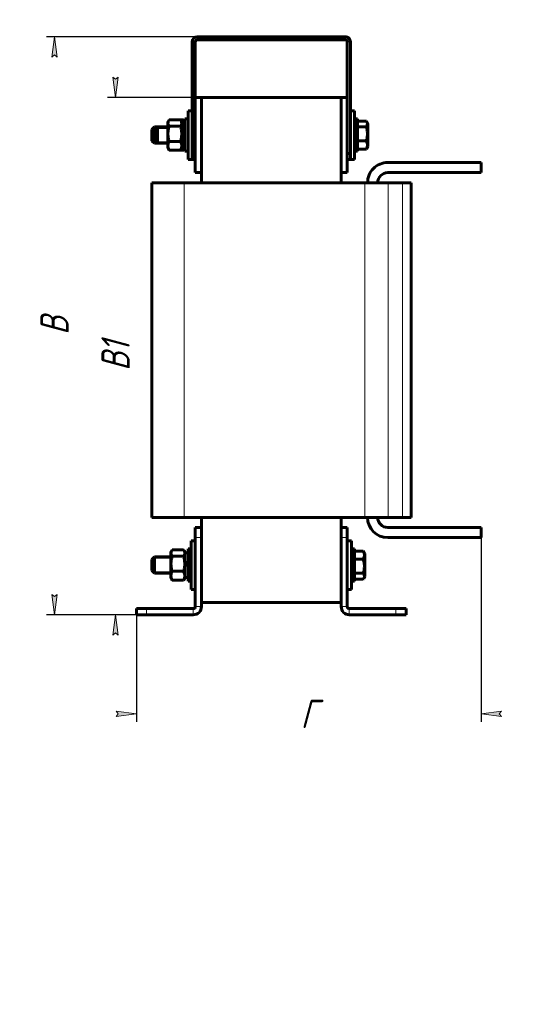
# Model space of a CAD drawing. Header units: millimetres. Extents: x 0 to 297, y 0 to 420.
# Tile 2 of 3: x 173 to 297, y 0 to 243. Entities that reach past the tile are written whole.
import ezdxf

# ---------------------------------------------------------------- set-up
doc = ezdxf.new("R2010")
doc.units = ezdxf.units.MM
doc.linetypes.add('K5LT_BASIC', pattern=[0])
doc.linetypes.add('K5LT_THIN', pattern=[0])
doc.layers.add('Системный слой', color=7, linetype='Continuous')
doc.styles.add('KDIMTEXTSTYLE', font='GOST_AU.SHX', dxfattribs={"width": 0.96, "oblique": 15, "height": 5})
doc.dimstyles.new('KDIMSTYLE (0.50)', dxfattribs={"dimtxt": 5, "dimasz": 1, "dimexe": 2, "dimexo": 0, "dimgap": 1, "dimtad": 1, "dimlfac": 2, "dimtxsty": 'KDIMTEXTSTYLE', "dimsah": 1, "dimcen": 0, "dimdle": 1, "dimadec": 0, "dimazin": 0, "dimtfac": 0.667, "dimtmove": 0, "dimatfit": 3, "dimfxl": 1, "dimtvp": 1, "dimtolj": 1, "dimtzin": 0, "dimarcsym": 0})

# ---------------------------------------------------------------- blocks, each defined once
blk = doc.blocks.new('U18')
at = {"layer": 'Системный слой', "color": 150, "linetype": 'K5LT_BASIC', "lineweight": 60, "true_color": 0x0080ff}
for p, q in [((214.8309477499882, 108.8813929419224), (214.8309477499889, 114.2955377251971)), ((214.8309477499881, 102.2955377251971), (214.8309477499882, 108.8813929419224))]:
    blk.add_line(p, q, dxfattribs=at)
blk = doc.blocks.new('U19')
at = {"layer": 'Системный слой', "color": 150, "linetype": 'K5LT_BASIC', "lineweight": 60, "true_color": 0x0080ff}
for p, q in [((214.0809477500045, 220.2955377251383), (214.0809477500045, 215.4616491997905)), ((214.0809477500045, 215.4616491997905), (214.0809477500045, 208.2955377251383))]:
    blk.add_line(p, q, dxfattribs=at)
blk = doc.blocks.new('U20')
at = {"layer": 'Системный слой', "color": 150, "linetype": 'K5LT_BASIC', "lineweight": 60, "true_color": 0x0080ff}
for p, q in [((209.9157133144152, 111.6633764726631), (209.8526551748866, 111.460101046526)), ((210.0149206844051, 111.8641881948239), (209.9157133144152, 111.6633764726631)), ((210.0482347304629, 111.9198150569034), (210.0149206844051, 111.8641881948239)), ((210.0837164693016, 111.9752126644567), (210.0482347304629, 111.9198150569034)), ((210.1212260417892, 112.0303820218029), (210.0837164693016, 111.9752126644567)), ((209.8526551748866, 111.460101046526), (209.8309477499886, 111.2553400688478))]:
    blk.add_line(p, q, dxfattribs=at)
blk = doc.blocks.new('U21')
at = {"layer": 'Системный слой', "color": 150, "linetype": 'K5LT_BASIC', "lineweight": 60, "true_color": 0x0080ff}
for p, q in [((212.9781817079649, 111.9752093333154), (212.9406694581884, 112.0303820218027)), ((213.0136607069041, 111.9198161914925), (212.9781817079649, 111.9752093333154)), ((213.0469748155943, 111.8641881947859), (213.0136607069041, 111.9198161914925)), ((213.1461809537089, 111.6633754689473), (213.0469748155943, 111.8641881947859)), ((213.2092443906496, 111.4601020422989), (213.1461809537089, 111.6633754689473)), ((213.2309477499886, 111.2553400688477), (213.2092443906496, 111.4601020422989))]:
    blk.add_line(p, q, dxfattribs=at)
blk = doc.blocks.new('U22')
at = {"layer": 'Системный слой', "color": 150, "linetype": 'K5LT_BASIC', "lineweight": 60, "true_color": 0x0080ff}
for p, q in [((205.755947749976, 214.4908227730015), (205.7559477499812, 216.2955377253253)), ((205.7559477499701, 212.2955377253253), (205.755947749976, 214.4908227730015))]:
    blk.add_line(p, q, dxfattribs=at)
blk = doc.blocks.new('U23')
at = {"layer": 'Системный слой', "color": 150, "linetype": 'K5LT_BASIC', "lineweight": 60, "true_color": 0x0080ff}
for p, q in [((205.1309477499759, 214.4297961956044), (205.1309477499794, 215.6705377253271)), ((205.1309477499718, 212.9205377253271), (205.1309477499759, 214.4297961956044))]:
    blk.add_line(p, q, dxfattribs=at)
blk = doc.blocks.new('U24')
at = {"layer": 'Системный слой', "color": 150, "linetype": 'K5LT_BASIC', "lineweight": 60, "true_color": 0x0080ff}
for p, q in [((255.8809477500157, 218.2955377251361), (255.8809477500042, 214.2955376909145)), ((255.8809477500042, 214.2955376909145), (255.8809477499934, 210.2955377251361))]:
    blk.add_line(p, q, dxfattribs=at)
blk = doc.blocks.new('U25')
at = {"layer": 'Системный слой', "color": 150, "linetype": 'K5LT_BASIC', "lineweight": 60, "true_color": 0x0080ff}
for p, q in [((258.0610226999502, 217.6921576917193), (258.0263960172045, 217.7430863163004)), ((258.0263960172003, 216.3122395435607), (258.2462108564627, 216.7335055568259)), ((258.0937725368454, 217.6410255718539), (258.0610226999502, 217.6921576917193)), ((258.1245240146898, 217.5896766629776), (258.0937725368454, 217.6410255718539)), ((258.283907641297, 217.1638951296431), (258.1245240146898, 217.5896766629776)), ((258.2462108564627, 216.7335055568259), (258.283907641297, 217.1638951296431))]:
    blk.add_line(p, q, dxfattribs=at)
blk = doc.blocks.new('U26')
at = {"layer": 'Системный слой', "color": 150, "linetype": 'K5LT_BASIC', "lineweight": 60, "true_color": 0x0080ff}
for p, q in [((206.5059477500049, 214.4908227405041), (206.5059477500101, 216.2955377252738)), ((206.5059477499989, 212.2955377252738), (206.5059477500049, 214.4908227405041))]:
    blk.add_line(p, q, dxfattribs=at)
blk = doc.blocks.new('U27')
at = {"layer": 'Системный слой', "color": 150, "linetype": 'K5LT_BASIC', "lineweight": 60, "true_color": 0x0080ff}
for p, q in [((205.8809477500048, 214.4297961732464), (205.8809477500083, 215.6705377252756)), ((205.8809477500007, 212.9205377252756), (205.8809477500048, 214.4297961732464))]:
    blk.add_line(p, q, dxfattribs=at)
blk = doc.blocks.new('U28')
at = {"layer": 'Системный слой', "color": 150, "linetype": 'K5LT_BASIC', "lineweight": 60, "true_color": 0x0080ff}
for p, q in [((255.1309477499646, 107.9049675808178), (255.1309477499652, 112.2955377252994)), ((255.1309477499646, 104.2955377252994), (255.1309477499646, 107.9049675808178))]:
    blk.add_line(p, q, dxfattribs=at)
blk = doc.blocks.new('U29')
at = {"layer": 'Системный слой', "color": 150, "linetype": 'K5LT_BASIC', "lineweight": 60, "true_color": 0x0080ff}
for p, q in [((209.1026551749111, 217.4601010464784), (209.0809477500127, 217.2553400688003)), ((209.1657133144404, 217.6633764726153), (209.1026551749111, 217.4601010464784)), ((209.2649206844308, 217.8641881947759), (209.1657133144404, 217.6633764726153)), ((209.2982347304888, 217.9198150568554), (209.2649206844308, 217.8641881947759)), ((209.3337164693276, 217.9752126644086), (209.2982347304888, 217.9198150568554)), ((209.3712260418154, 218.0303820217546), (209.3337164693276, 217.9752126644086))]:
    blk.add_line(p, q, dxfattribs=at)
blk = doc.blocks.new('U30')
at = {"layer": 'Системный слой', "color": 150, "linetype": 'K5LT_BASIC', "lineweight": 60, "true_color": 0x0080ff}
for p, q in [((212.2281817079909, 217.9752093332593), (212.1906694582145, 218.0303820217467)), ((212.2636607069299, 217.9198161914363), (212.2281817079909, 217.9752093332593)), ((212.29697481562, 217.8641881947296), (212.2636607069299, 217.9198161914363)), ((212.3961809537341, 217.6633754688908), (212.29697481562, 217.8641881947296)), ((212.4592443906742, 217.4601020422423), (212.3961809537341, 217.6633754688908)), ((212.4809477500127, 217.255340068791), (212.4592443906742, 217.4601020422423))]:
    blk.add_line(p, q, dxfattribs=at)
blk = doc.blocks.new('U31')
at = {"layer": 'Системный слой', "color": 150, "linetype": 'K5LT_BASIC', "lineweight": 60, "true_color": 0x0080ff}
for p, q in [((214.0309477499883, 108.6861078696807), (214.0309477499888, 112.2955377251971)), ((214.0309477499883, 104.2955377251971), (214.0309477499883, 108.6861078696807))]:
    blk.add_line(p, q, dxfattribs=at)
blk = doc.blocks.new('U32')
at = {"layer": 'Системный слой', "color": 150, "linetype": 'K5LT_BASIC', "lineweight": 60, "true_color": 0x0080ff}
for p, q in [((255.0809477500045, 220.2955377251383), (255.0809477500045, 214.2955377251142)), ((255.0809477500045, 214.2955377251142), (255.0809477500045, 208.2955377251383))]:
    blk.add_line(p, q, dxfattribs=at)
blk = doc.blocks.new('U33')
at = {"layer": 'Системный слой', "color": 150, "linetype": 'K5LT_BASIC', "lineweight": 60, "true_color": 0x0080ff}
for p, q in [((254.3309477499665, 107.7096825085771), (254.3309477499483, 114.2955377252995)), ((254.3309477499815, 102.2955377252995), (254.3309477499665, 107.7096825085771))]:
    blk.add_line(p, q, dxfattribs=at)
blk = doc.blocks.new('U34')
at = {"layer": 'Системный слой', "color": 150, "linetype": 'K5LT_BASIC', "lineweight": 60, "true_color": 0x0080ff}
for p, q in [((213.1948381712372, 211.0711092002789), (213.2267075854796, 211.2455377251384)), ((212.9406694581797, 210.5606934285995), (212.9781790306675, 210.6158627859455)), ((212.9781790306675, 210.6158627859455), (213.0136607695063, 210.6712603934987)), ((213.0136607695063, 210.6712603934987), (213.0469748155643, 210.7268872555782)), ((213.0469748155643, 210.7268872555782), (213.1337362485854, 210.898061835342)), ((213.1337362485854, 210.898061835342), (213.1948381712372, 211.0711092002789))]:
    blk.add_line(p, q, dxfattribs=at)
blk = doc.blocks.new('U35')
at = {"layer": 'Системный слой', "color": 150, "linetype": 'K5LT_BASIC', "lineweight": 60, "true_color": 0x0080ff}
for p, q in [((213.0434618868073, 217.8046814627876), (212.9406694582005, 218.0303820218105)), ((213.1270439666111, 217.5763160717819), (213.0434618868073, 217.8046814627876)), ((213.1879145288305, 217.3455377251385), (213.1270439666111, 217.5763160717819))]:
    blk.add_line(p, q, dxfattribs=at)
blk = doc.blocks.new('U36')
at = {"layer": 'Системный слой', "color": 150, "linetype": 'K5LT_BASIC', "lineweight": 60, "true_color": 0x0080ff}
for p, q in [((213.2809477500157, 218.2955377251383), (213.2809477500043, 214.2955377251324)), ((213.2809477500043, 214.2955377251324), (213.2809477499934, 210.2955377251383))]:
    blk.add_line(p, q, dxfattribs=at)
blk = doc.blocks.new('U37')
at = {"layer": 'Системный слой', "color": 150, "linetype": 'K5LT_BASIC', "lineweight": 60, "true_color": 0x0080ff}
for p, q in [((217.3309477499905, 223.5455377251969), (217.3309477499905, 202.5455377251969)), ((217.3309477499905, 120.0455377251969), (217.3309477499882, 117.5455377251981))]:
    blk.add_line(p, q, dxfattribs=at)
blk = doc.blocks.new('U38')
at = {"layer": 'Системный слой', "color": 150, "linetype": 'K5LT_BASIC', "lineweight": 60, "true_color": 0x0080ff}
for p, q in [((251.8309477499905, 223.5455377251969), (251.8309477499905, 202.5455377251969)), ((251.8309477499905, 120.0455377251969), (251.8309477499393, 117.5455377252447))]:
    blk.add_line(p, q, dxfattribs=at)
blk = doc.blocks.new('U39')
at = {"layer": 'Системный слой', "color": 150, "linetype": 'K5LT_BASIC', "lineweight": 60, "true_color": 0x0080ff}
for p, q in [((257.49620928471, 105.8575633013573), (257.276396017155, 106.278835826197)), ((257.2763960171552, 104.8479891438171), (257.3110202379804, 104.8989147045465)), ((257.3110202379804, 104.8989147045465), (257.3437726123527, 104.9500509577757)), ((257.3437726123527, 104.9500509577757), (257.3745240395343, 105.0013988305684)), ((257.3745240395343, 105.0013988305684), (257.5339056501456, 105.427167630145)), ((257.5339056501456, 105.427167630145), (257.49620928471, 105.8575633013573))]:
    blk.add_line(p, q, dxfattribs=at)
blk = doc.blocks.new('KDIMARROW_01')
at = {"layer": 'Системный слой'}
blk.add_hatch(color=0, dxfattribs=at).paths.add_polyline_path([(0, 0), (-5, 0.658262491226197), (-4.5, 6e-16), (-5, -0.6582624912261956)])
at = {"layer": 'Системный слой', "color": 0, "linetype": 'K5LT_THIN', "lineweight": 18}
for p, q in [((-4.5, 6e-16), (-5, 0.658262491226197)), ((-5, 0.658262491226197), (0, 0)), ((0, 0), (-5, -0.6582624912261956)), ((-5, -0.6582624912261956), (-4.5, 6e-16)), ((0, 0), (-1, 0))]:
    blk.add_line(p, q, dxfattribs=at)

msp = doc.modelspace()

# ---------------------------------------------------------------- linework, layer by layer
at = {"layer": 'Системный слой', "color": 150, "linetype": 'K5LT_BASIC', "lineweight": 60, "true_color": 0x0080ff}
for p, q in [((216.3309477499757, 238.5455377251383), (252.8309477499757, 238.5455377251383)), ((215.0809477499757, 209.7955377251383), (215.0809477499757, 237.2955377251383)), ((215.8309477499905, 223.5455377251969), (215.8309477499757, 237.2955377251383)), ((216.3309477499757, 237.7955377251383), (252.8309477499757, 237.7955377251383)), ((253.3309477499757, 237.2955377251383), (253.3309477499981, 223.545537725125)), ((254.0809477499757, 237.2955377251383), (254.0809477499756, 209.7955377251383)), ((215.8309477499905, 223.5455377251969), (215.8309477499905, 205.0455377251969)), ((215.8309477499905, 223.5455377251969), (217.3309477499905, 223.5455377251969)), ((217.3309477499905, 223.5455377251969), (217.3309477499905, 223.5955377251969)), ((217.3309477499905, 223.5955377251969), (251.8309477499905, 223.5955377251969)), ((217.3309477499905, 223.5455377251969), (217.3309477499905, 205.0455377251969)), ((217.3309477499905, 223.5455377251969), (251.8309477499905, 223.5455377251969)), ((217.3309477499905, 223.5455377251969), (251.8309477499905, 223.5455377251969)), ((251.8309477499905, 223.5455377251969), (251.8309477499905, 223.5955377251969)), ((251.8309477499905, 223.5455377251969), (251.8309477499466, 205.0455377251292)), ((251.8309477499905, 223.5455377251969), (253.3309477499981, 223.545537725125)), ((253.3309477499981, 223.545537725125), (253.3309477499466, 205.045537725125)), ((214.0809477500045, 220.2955377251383), (215.0809477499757, 220.295537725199)), ((214.8309477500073, 220.2955377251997), (215.0809477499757, 220.295537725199)), ((254.0809477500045, 220.2955377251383), (254.3309477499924, 220.29553772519)), ((254.0809477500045, 220.2955377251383), (255.0809477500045, 220.2955377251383)), ((205.7559477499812, 216.2955377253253), (205.1309477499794, 215.6705377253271)), ((206.5059477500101, 216.2955377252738), (205.7559477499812, 216.2955377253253)), ((206.5059477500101, 216.2955377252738), (205.8809477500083, 215.6705377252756)), ((209.0809477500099, 216.2955377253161), (206.5059477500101, 216.2955377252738)), ((209.2649206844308, 217.8641881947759), (209.0809477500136, 217.5455377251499)), ((209.0809477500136, 217.5455377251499), (209.0809477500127, 217.2553400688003)), ((209.0809477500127, 217.2553400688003), (209.0809477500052, 214.6128759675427)), ((212.1906694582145, 218.0303820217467), (209.3712260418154, 218.0303820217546)), ((212.19066945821, 216.4802981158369), (209.3712260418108, 216.4802981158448)), ((212.9406694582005, 218.0303820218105), (212.1906694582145, 218.0303820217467)), ((212.4809477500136, 217.5455377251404), (212.29697481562, 217.8641881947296)), ((212.4809477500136, 217.5455377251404), (212.4809477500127, 217.255340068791)), ((212.480947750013, 217.3455377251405), (213.280947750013, 217.3455377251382)), ((212.4809477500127, 217.255340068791), (212.4809477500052, 214.6128759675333)), ((213.2309477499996, 217.5455377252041), (213.0469748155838, 217.8641881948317)), ((213.2309477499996, 217.5455377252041), (213.230947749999, 217.3455377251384)), ((213.2809477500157, 218.2955377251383), (214.0809477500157, 218.2955377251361)), ((255.0809477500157, 218.2955377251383), (255.8809477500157, 218.2955377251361)), ((255.8809477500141, 217.7430863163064), (258.0263960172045, 217.7430863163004)), ((255.8809477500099, 216.3122395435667), (258.0263960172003, 216.3122395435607)), ((258.1245240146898, 217.5896766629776), (258.3809477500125, 217.1455377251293)), ((258.3809477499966, 211.4455377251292), (258.3809477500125, 217.1455377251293)), ((209.0809477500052, 214.6128759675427), (209.0809477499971, 211.6530736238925)), ((212.4809477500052, 214.6128759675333), (212.480947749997, 211.6530736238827)), ((205.7559477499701, 212.2955377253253), (205.1309477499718, 212.9205377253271)), ((206.5059477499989, 212.2955377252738), (205.7559477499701, 212.2955377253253)), ((206.5059477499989, 212.2955377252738), (205.8809477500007, 212.9205377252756)), ((209.0809477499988, 212.2955377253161), (206.5059477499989, 212.2955377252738)), ((209.0809477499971, 211.6530736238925), (209.0809477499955, 211.0455377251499)), ((212.1906694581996, 212.7454538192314), (209.3712260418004, 212.7454538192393)), ((212.480947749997, 211.6530736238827), (212.4809477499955, 211.0455377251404)), ((212.480947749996, 211.2455377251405), (213.280947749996, 211.2455377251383)), ((213.2309477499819, 211.2455377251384), (213.2309477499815, 211.0455377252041)), ((255.8809477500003, 212.8646909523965), (258.0263960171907, 212.8646909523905)), ((258.1245240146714, 211.0013987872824), (258.3809477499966, 211.4455377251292)), ((209.2649206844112, 210.7268872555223), (209.0809477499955, 211.0455377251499)), ((212.1906694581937, 210.5606934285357), (209.3712260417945, 210.5606934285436)), ((212.9406694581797, 210.5606934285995), (212.1906694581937, 210.5606934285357)), ((212.4809477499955, 211.0455377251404), (212.2969748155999, 210.7268872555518)), ((213.2309477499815, 211.0455377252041), (213.0469748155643, 210.7268872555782)), ((213.2809477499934, 210.2955377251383), (214.0809477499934, 210.2955377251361)), ((215.8309477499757, 209.7955377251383), (215.0809477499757, 209.7955377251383)), ((215.0809477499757, 209.7955377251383), (215.0809477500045, 208.2955377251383)), ((253.3309477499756, 209.7955377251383), (254.0809477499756, 209.7955377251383)), ((254.0809477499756, 209.7955377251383), (254.0809477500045, 208.2955377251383)), ((255.0809477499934, 210.2955377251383), (255.8809477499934, 210.2955377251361)), ((255.8809477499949, 210.847989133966), (258.0263960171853, 210.84798913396)), ((214.0809477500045, 208.2955377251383), (215.0809477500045, 208.2955377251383)), ((215.0809477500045, 208.2955377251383), (215.8309477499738, 208.2955377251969)), ((253.3309477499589, 208.2955377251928), (254.0809477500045, 208.2955377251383)), ((254.0809477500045, 208.2955377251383), (255.0809477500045, 208.2955377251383)), ((263.3309477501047, 207.545537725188), (286.3309477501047, 207.5455377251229)), ((286.3309477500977, 205.0455377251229), (286.3309477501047, 207.5455377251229)), ((215.8309477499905, 205.0455377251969), (217.3309477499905, 205.0455377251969)), ((251.8309477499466, 205.0455377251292), (253.3309477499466, 205.045537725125)), ((263.3309477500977, 205.045537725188), (286.3309477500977, 205.0455377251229)), ((205.0809477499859, 120.0455377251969), (205.0809477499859, 202.5455377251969)), ((205.0809477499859, 202.5455377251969), (213.0809477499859, 202.5455377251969)), ((213.0809477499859, 202.5455377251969), (257.6243665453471, 202.5455377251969)), ((257.6243665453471, 202.5455377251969), (263.4499664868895, 202.5455377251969)), ((263.4499664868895, 202.5455377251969), (266.9065476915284, 202.5455377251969)), ((266.9065476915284, 202.5455377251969), (269.080947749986, 202.5455377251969)), ((269.080947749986, 120.0455377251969), (269.080947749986, 202.5455377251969)), ((205.0809477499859, 120.0455377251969), (213.0809477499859, 120.0455377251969)), ((213.0809477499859, 120.0455377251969), (257.6243665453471, 120.0455377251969)), ((257.6243665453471, 120.0455377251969), (263.4499664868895, 120.0455377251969)), ((263.4499664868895, 120.0455377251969), (266.9065476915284, 120.0455377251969)), ((266.9065476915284, 120.0455377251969), (269.080947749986, 120.0455377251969)), ((215.8309477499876, 115.0455377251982), (215.830947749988, 117.5455377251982)), ((217.330947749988, 117.5455377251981), (215.830947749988, 117.5455377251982)), ((217.330947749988, 117.5455377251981), (217.3309477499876, 115.0455377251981)), ((251.8309477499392, 117.5455377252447), (253.3309477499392, 117.5455377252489)), ((251.8309477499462, 115.0455377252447), (251.8309477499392, 117.5455377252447)), ((253.3309477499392, 117.5455377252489), (253.3309477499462, 115.0455377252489)), ((286.3309477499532, 117.5455377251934), (263.3309477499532, 117.545537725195)), ((286.3309477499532, 117.5455377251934), (286.3309477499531, 115.0455377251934)), ((215.8309477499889, 114.295537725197), (214.8309477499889, 114.2955377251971)), ((215.8309477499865, 98.04553772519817), (215.8309477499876, 115.0455377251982)), ((217.3309477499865, 98.04553772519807), (217.3309477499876, 115.0455377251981)), ((251.8309477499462, 115.0455377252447), (251.8309477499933, 98.04553772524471)), ((253.3309477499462, 115.0455377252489), (253.3309477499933, 98.04553772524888)), ((254.3309477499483, 114.2955377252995), (253.3309477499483, 114.2955377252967)), ((286.3309477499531, 115.0455377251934), (263.3309477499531, 115.045537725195)), ((210.0149206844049, 111.864188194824), (209.8309477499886, 111.5455377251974)), ((212.9406694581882, 112.0303820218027), (210.121226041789, 112.0303820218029)), ((213.2309477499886, 111.5455377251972), (213.0469748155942, 111.8641881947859)), ((214.8309477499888, 112.2955377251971), (214.0309477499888, 112.2955377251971)), ((255.1309477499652, 112.2955377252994), (254.3309477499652, 112.2955377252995)), ((255.1309477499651, 111.7430863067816), (257.2763960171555, 111.7430863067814)), ((205.755947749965, 110.2955377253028), (205.130947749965, 109.6705377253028)), ((205.1309477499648, 106.9205377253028), (205.130947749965, 109.6705377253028)), ((209.8309477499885, 110.2955377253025), (205.7559477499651, 110.2955377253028)), ((205.7559477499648, 106.2955377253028), (205.755947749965, 110.2955377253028)), ((209.8309477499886, 111.5455377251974), (209.8309477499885, 111.2553400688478)), ((209.8309477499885, 111.2553400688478), (209.8309477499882, 108.6128759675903)), ((212.9406694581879, 110.4802981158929), (210.1212260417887, 110.480298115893)), ((213.2309477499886, 111.5455377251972), (213.2309477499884, 111.2553400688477)), ((214.0309477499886, 111.3455377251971), (213.2309477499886, 111.3455377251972)), ((213.2309477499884, 111.2553400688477), (213.2309477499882, 108.6128759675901)), ((255.1309477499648, 109.7263844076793), (257.2763960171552, 109.7263844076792)), ((257.3745240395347, 111.5896766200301), (257.6309477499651, 111.1455377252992)), ((257.6309477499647, 105.4455377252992), (257.6309477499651, 111.1455377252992)), ((205.7559477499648, 106.2955377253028), (205.1309477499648, 106.9205377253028)), ((209.8309477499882, 108.6128759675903), (209.830947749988, 105.65307362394)), ((213.2309477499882, 108.6128759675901), (213.230947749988, 105.6530736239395)), ((209.8309477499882, 106.2955377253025), (205.7559477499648, 106.2955377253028)), ((209.830947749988, 105.65307362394), (209.8309477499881, 105.0455377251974)), ((210.0149206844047, 104.7268872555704), (209.8309477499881, 105.0455377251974)), ((212.9406694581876, 106.7454538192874), (210.1212260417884, 106.7454538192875)), ((212.9406694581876, 104.5606934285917), (210.1212260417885, 104.5606934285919)), ((213.2309477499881, 105.0455377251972), (213.0469748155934, 104.726887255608)), ((213.230947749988, 105.6530736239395), (213.2309477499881, 105.0455377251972)), ((214.0309477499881, 105.2455377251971), (213.2309477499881, 105.2455377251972)), ((214.0309477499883, 105.2455377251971), (213.2309477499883, 105.2455377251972)), ((255.1309477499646, 106.2788358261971), (257.276396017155, 106.278835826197)), ((255.1309477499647, 104.8479891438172), (257.2763960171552, 104.8479891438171)), ((257.3745240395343, 105.0013988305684), (257.6309477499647, 105.4455377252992)), ((214.8309477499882, 104.2955377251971), (214.0309477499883, 104.2955377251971)), ((215.8309477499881, 102.295537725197), (214.8309477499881, 102.2955377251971)), ((215.8309477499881, 102.295537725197), (214.8309477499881, 102.2955377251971)), ((254.3309477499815, 102.2955377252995), (253.3309477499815, 102.2955377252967)), ((255.1309477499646, 104.2955377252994), (254.3309477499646, 104.2955377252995)), ((201.3309477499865, 96.04553772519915), (201.3309477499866, 97.54553772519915)), ((201.3309477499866, 97.54553772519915), (203.8309477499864, 97.54553772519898)), ((203.8309477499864, 97.54553772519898), (215.3309477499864, 97.5455377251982)), ((217.3309477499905, 99.04553772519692), (251.8309477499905, 99.04553772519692)), ((253.8309477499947, 97.54553772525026), (265.3309477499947, 97.54553772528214)), ((265.3309477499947, 97.54553772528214), (267.8309477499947, 97.54553772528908)), ((267.8309477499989, 96.04553772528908), (267.8309477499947, 97.54553772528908)), ((201.3309477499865, 96.04553772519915), (203.8309477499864, 96.04553772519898)), ((203.8309477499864, 96.04553772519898), (215.3309477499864, 96.0455377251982)), ((253.8309477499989, 96.04553772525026), (265.3309477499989, 96.04553772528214)), ((265.3309477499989, 96.04553772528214), (267.8309477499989, 96.04553772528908))]:
    msp.add_line(p, q, dxfattribs=at)
at = {"layer": 'Системный слой', "color": 7, "linetype": 'K5LT_THIN', "lineweight": 18}
for p, q in [((216.3309477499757, 238.5455377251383), (216.3309477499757, 237.7955377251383)), ((252.8309477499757, 237.7955377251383), (252.8309477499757, 238.5455377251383)), ((215.8309477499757, 237.2955377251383), (215.0809477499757, 237.2955377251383)), ((253.3309477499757, 237.2955377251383), (254.0809477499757, 237.2955377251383)), ((205.7559477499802, 215.9572465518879), (205.4176565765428, 215.95724655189)), ((206.1676565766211, 215.9572465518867), (205.7559477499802, 215.9572465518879)), ((206.5059477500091, 215.9572465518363), (206.1676565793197, 215.9572465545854)), ((209.080947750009, 215.9572465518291), (206.5059477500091, 215.9572465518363)), ((205.7559477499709, 212.6338288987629), (205.4176565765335, 212.6338288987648)), ((206.1676565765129, 212.6338288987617), (205.7559477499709, 212.6338288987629)), ((206.5059477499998, 212.6338288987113), (206.1676565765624, 212.6338288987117)), ((209.0809477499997, 212.6338288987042), (206.5059477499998, 212.6338288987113)), ((213.0809477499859, 120.0455377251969), (213.0809477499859, 202.5455377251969)), ((257.6243665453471, 120.0455377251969), (257.6243665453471, 202.5455377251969)), ((263.4499664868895, 120.0455377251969), (263.4499664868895, 202.5455377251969)), ((266.9065476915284, 120.0455377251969), (266.9065476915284, 202.5455377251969)), ((217.3309477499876, 115.0455377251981), (215.8309477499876, 115.0455377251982)), ((251.8309477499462, 115.0455377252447), (253.3309477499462, 115.0455377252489)), ((205.7559477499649, 109.9572465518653), (205.4176565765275, 109.9572465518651)), ((209.8309477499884, 109.957246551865), (205.7559477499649, 109.9572465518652)), ((205.7559477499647, 106.6338288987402), (205.4176565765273, 106.6338288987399)), ((209.8309477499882, 106.63382889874), (205.7559477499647, 106.6338288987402)), ((203.8309477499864, 96.04553772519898), (203.8309477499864, 97.54553772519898)), ((215.3309477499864, 96.0455377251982), (215.3309477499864, 97.5455377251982)), ((217.3309477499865, 98.04553772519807), (215.8309477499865, 98.04553772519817)), ((251.8309477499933, 98.04553772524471), (253.3309477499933, 98.04553772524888)), ((253.8309477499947, 97.54553772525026), (253.8309477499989, 96.04553772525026)), ((265.3309477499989, 96.04553772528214), (265.3309477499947, 97.54553772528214))]:
    msp.add_line(p, q, dxfattribs=at)
at = {"layer": 'Системный слой', "color": 150, "linetype": 'K5LT_BASIC', "lineweight": 60, "true_color": 0x0080ff}
for centre, radius, start, end in [((216.3309477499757, 237.2955377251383), 1.25, 90.00000000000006, 180), ((252.8309477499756, 237.2955377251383), 1.25, 0, 90.00000000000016), ((216.3309477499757, 237.2955377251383), 0.5, 90.0000000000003, 180), ((252.8309477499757, 237.2955377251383), 0.5, 0, 90), ((263.3309477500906, 202.545537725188), 5, 89.99999999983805, 179.9999999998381), ((263.3309477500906, 202.545537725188), 2.499999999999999, 90.00000000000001, 180), ((263.3309477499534, 120.045537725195), 4.999999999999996, 180, 270), ((263.3309477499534, 120.045537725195), 2.5, 179.9999999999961, 269.9999999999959), ((215.330947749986, 98.0455377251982), 0.4999999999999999, 269.9999999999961, 0), ((215.3309477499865, 98.0455377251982), 2, 269.9999999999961, 0), ((253.8309477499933, 98.04553772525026), 2, 180, 270), ((253.8309477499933, 98.04553772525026), 0.5, 180, 270)]:
    msp.add_arc(centre, radius, start, end, dxfattribs=at)
for centre, major_axis, ratio, start_param, end_param in [((212.0622825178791, 214.2955377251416), (8.379262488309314, 3.038621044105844), 0.0314126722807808, 1.413459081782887, 1.509423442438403), ((212.0622825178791, 214.2955377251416), (5.631963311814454, 2.042351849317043), 0.0314126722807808, 1.341310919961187, 1.485004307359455), ((213.69961298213, 214.2955377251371), (8.379262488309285, 3.038621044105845), 0.0314126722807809, -4.673797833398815, -4.577833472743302), ((212.8122825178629, 108.2955377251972), (-8.37926248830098, -3.038621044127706), 0.031412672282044, 4.555051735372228, 4.651016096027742), ((212.8122825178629, 108.2955377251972), (-5.631963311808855, -2.042351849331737), 0.031412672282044, 4.482903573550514, 4.626596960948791), ((214.4496129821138, 108.2955377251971), (-8.379262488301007, -3.038621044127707), 0.0314126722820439, -1.532205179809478, -1.436240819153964)]:
    msp.add_ellipse(centre, major_axis=major_axis, ratio=ratio, start_param=start_param, end_param=end_param, dxfattribs=at)
for points, knots in [([(209.0809477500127, 217.2553400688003), (209.0809466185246, 217.2078202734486), (209.0877980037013, 217.1160066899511), (209.1179417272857, 216.9762365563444), (209.1606230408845, 216.8548126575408), (209.2371085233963, 216.6872234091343), (209.3093390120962, 216.5688490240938), (209.3712260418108, 216.4802981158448)], [0, 0, 0, 0, 1.447402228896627, 2.799720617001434, 4.280073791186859, 5.188369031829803, 8, 8, 8, 8]), ([(209.3712260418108, 216.4802981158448), (209.3276386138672, 216.3300276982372), (209.2597446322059, 216.0728919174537), (209.1959180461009, 215.7694529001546), (209.1550710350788, 215.5369586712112), (209.1256657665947, 215.3356801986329), (209.0978560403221, 215.0745480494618), (209.0835591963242, 214.8353513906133), (209.0809477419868, 214.6724132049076), (209.0809477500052, 214.6128759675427)], [0, 0, 0, 0, 2.474942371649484, 4.205135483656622, 4.904264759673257, 6.209402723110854, 7.422733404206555, 9.0585836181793, 10, 10, 10, 10]), ([(212.19066945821, 216.4802981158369), (212.2292881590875, 216.5355588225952), (212.2866791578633, 216.6247730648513), (212.3541384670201, 216.7503731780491), (212.3982407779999, 216.8488331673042), (212.4346244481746, 216.9501547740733), (212.4632868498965, 217.0585031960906), (212.4783362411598, 217.1630054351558), (212.4809479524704, 217.2306301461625), (212.4809477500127, 217.255340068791)], [0, 0, 0, 0, 2.192923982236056, 3.518258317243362, 4.904264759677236, 6.009799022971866, 7.42273340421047, 9.05858361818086, 10, 10, 10, 10]), ([(212.4809477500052, 214.6128759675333), (212.4809488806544, 214.7273723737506), (212.4740974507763, 214.9485922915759), (212.4439537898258, 215.2853609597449), (212.4012724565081, 215.5779253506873), (212.3460057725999, 215.8697000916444), (212.2805703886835, 216.1563020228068), (212.222424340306, 216.3708215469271), (212.19066945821, 216.4802981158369)], [0, 0, 0, 0, 1.628327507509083, 3.149685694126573, 4.81508301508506, 5.8369151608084, 7.376988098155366, 9, 9, 9, 9]), ([(258.0263960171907, 212.8646909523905), (258.0704296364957, 213.0164990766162), (258.1356880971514, 213.2659592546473), (258.2041596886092, 213.6011499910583), (258.2455545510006, 213.861773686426), (258.2726132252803, 214.0966620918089), (258.2901204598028, 214.3375151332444), (258.2964458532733, 214.5794526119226), (258.290988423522, 214.811692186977), (258.2757921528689, 215.0464487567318), (258.2461863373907, 215.3194283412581), (258.1743333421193, 215.7544977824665), (258.0899441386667, 216.0931542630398), (258.0263960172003, 216.3122395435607)], [0, 0, 0, 0, 1.896476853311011, 3.090857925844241, 4.103534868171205, 5.062016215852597, 5.92721662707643, 6.99984169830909, 7.964308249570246, 8.71339026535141, 9.822572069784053, 11.25916190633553, 14, 14, 14, 14]), ([(209.0809477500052, 214.6128759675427), (209.080946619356, 214.4983795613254), (209.0877980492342, 214.2771596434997), (209.1179417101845, 213.9403909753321), (209.1606230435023, 213.6478265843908), (209.2158897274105, 213.3560518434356), (209.2813251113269, 213.0694499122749), (209.3394711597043, 212.8549303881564), (209.3712260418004, 212.7454538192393)], [0, 0, 0, 0, 1.628327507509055, 3.149685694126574, 4.815083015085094, 5.836915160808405, 7.37698809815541, 9, 9, 9, 9]), ([(212.1906694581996, 212.7454538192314), (212.2342568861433, 212.8957242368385), (212.3021508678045, 213.1528600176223), (212.3659774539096, 213.4562990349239), (212.4068244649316, 213.6887932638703), (212.4362297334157, 213.8900717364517), (212.4640394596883, 214.1512038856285), (212.4783363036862, 214.3904005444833), (212.4809477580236, 214.5533387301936), (212.4809477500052, 214.6128759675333)], [0, 0, 0, 0, 2.474942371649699, 4.205135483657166, 4.904264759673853, 6.209402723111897, 7.422733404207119, 9.058583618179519, 10, 10, 10, 10]), ([(209.0809477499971, 211.6530736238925), (209.0809466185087, 211.5860970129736), (209.0877980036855, 211.4566906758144), (209.1179417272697, 211.2596921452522), (209.1606230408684, 211.0885516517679), (209.2371085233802, 210.8523435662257), (209.3093390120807, 210.6855011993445), (209.3712260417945, 210.5606934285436)], [0, 0, 0, 0, 1.447402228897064, 2.799720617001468, 4.280073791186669, 5.188369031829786, 8, 8, 8, 8]), ([(209.3712260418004, 212.7454538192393), (209.3326073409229, 212.6675668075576), (209.275216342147, 212.5418241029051), (209.2077570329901, 212.3647974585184), (209.1636547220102, 212.226023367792), (209.1272710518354, 212.0832159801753), (209.0986086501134, 211.9305046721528), (209.0835592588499, 211.783214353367), (209.0809475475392, 211.6879009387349), (209.0809477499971, 211.6530736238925)], [0, 0, 0, 0, 2.192923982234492, 3.518258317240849, 4.904264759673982, 6.009799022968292, 7.422733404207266, 9.058583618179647, 10, 10, 10, 10]), ([(212.480947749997, 211.6530736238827), (212.4809488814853, 211.7200502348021), (212.4740974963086, 211.8494565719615), (212.4439537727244, 212.04645510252), (212.4012724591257, 212.2175955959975), (212.3247869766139, 212.4538036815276), (212.2525564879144, 212.6206460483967), (212.1906694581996, 212.7454538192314)], [0, 0, 0, 0, 1.447402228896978, 2.79972061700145, 4.280073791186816, 5.188369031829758, 8, 8, 8, 8]), ([(212.1906694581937, 210.5606934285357), (212.2292881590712, 210.6385804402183), (212.286679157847, 210.7643231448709), (212.354138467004, 210.9413497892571), (212.3982407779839, 211.080123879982), (212.4346244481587, 211.2229312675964), (212.4632868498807, 211.3756425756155), (212.4783362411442, 211.5229328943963), (212.4809479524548, 211.6182463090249), (212.480947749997, 211.6530736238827)], [0, 0, 0, 0, 2.192923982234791, 3.518258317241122, 4.904264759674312, 6.009799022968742, 7.42273340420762, 9.0585836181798, 10, 10, 10, 10]), ([(258.0263960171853, 210.84798913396), (258.0902555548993, 210.9767748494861), (258.1730061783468, 211.1712201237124), (258.2423069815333, 211.4147534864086), (258.2726130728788, 211.5686516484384), (258.2901205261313, 211.7095424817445), (258.2964458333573, 211.8510679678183), (258.2902595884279, 212.0050640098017), (258.2707204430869, 212.160069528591), (258.2293487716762, 212.3533321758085), (258.1536462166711, 212.5891296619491), (258.0737133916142, 212.769265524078), (258.0263960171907, 212.8646909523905)], [0, 0, 0, 0, 2.553902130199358, 3.810425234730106, 4.700443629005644, 5.503844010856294, 6.499853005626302, 7.395429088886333, 8.436530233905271, 9.460020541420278, 11.10496082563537, 13, 13, 13, 13]), ([(257.2763960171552, 109.7263844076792), (257.3402555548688, 109.8551701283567), (257.4230061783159, 110.0496154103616), (257.4923069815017, 110.2931487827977), (257.5226130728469, 110.4470469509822), (257.540120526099, 110.5879377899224), (257.5464458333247, 110.7294632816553), (257.540259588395, 110.8834593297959), (257.5207204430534, 111.038464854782), (257.4793487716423, 111.2317275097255), (257.4036462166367, 111.4675250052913), (257.3237133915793, 111.6476608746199), (257.2763960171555, 111.7430863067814)], [0, 0, 0, 0, 2.553902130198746, 3.810425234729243, 4.70044362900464, 5.503844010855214, 6.499853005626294, 7.395429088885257, 8.436530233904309, 9.46002054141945, 11.10496082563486, 13, 13, 13, 13]), ([(209.8309477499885, 111.2553400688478), (209.8309466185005, 111.2078202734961), (209.8377980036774, 111.1160066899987), (209.8679417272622, 110.9762365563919), (209.9106230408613, 110.8548126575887), (209.9871085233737, 110.6872234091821), (210.0593390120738, 110.5688490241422), (210.1212260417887, 110.480298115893)], [0, 0, 0, 0, 1.447402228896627, 2.799720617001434, 4.280073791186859, 5.188369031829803, 8, 8, 8, 8]), ([(210.1212260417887, 110.480298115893), (210.0776386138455, 110.3300276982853), (210.0097446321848, 110.0728919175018), (209.9459180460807, 109.7694529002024), (209.9050710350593, 109.5369586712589), (209.8756657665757, 109.3356801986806), (209.8478560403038, 109.0745480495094), (209.8335591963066, 108.8353513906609), (209.8309477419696, 108.6724132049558), (209.8309477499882, 108.6128759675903)], [0, 0, 0, 0, 2.474942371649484, 4.205135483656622, 4.904264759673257, 6.209402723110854, 7.422733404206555, 9.0585836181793, 10, 10, 10, 10]), ([(212.9406694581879, 110.4802981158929), (212.9792881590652, 110.5355588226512), (213.0366791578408, 110.6247730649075), (213.1041384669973, 110.7503731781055), (213.1482407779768, 110.8488331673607), (213.1846244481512, 110.9501547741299), (213.2132868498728, 111.0585031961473), (213.2283362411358, 111.1630054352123), (213.2309479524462, 111.2306301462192), (213.2309477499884, 111.2553400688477)], [0, 0, 0, 0, 2.192923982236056, 3.518258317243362, 4.904264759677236, 6.009799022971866, 7.42273340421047, 9.05858361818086, 10, 10, 10, 10]), ([(213.2309477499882, 108.6128759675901), (213.2309488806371, 108.7273723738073), (213.2240974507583, 108.9485922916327), (213.193953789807, 109.2853609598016), (213.1512724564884, 109.5779253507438), (213.0960057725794, 109.8697000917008), (213.0305703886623, 110.1563020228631), (212.9724243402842, 110.3708215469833), (212.9406694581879, 110.4802981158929)], [0, 0, 0, 0, 1.628327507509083, 3.149685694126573, 4.81508301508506, 5.8369151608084, 7.376988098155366, 9, 9, 9, 9]), ([(257.276396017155, 106.278835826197), (257.3204296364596, 106.4306439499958), (257.3856880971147, 106.6801041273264), (257.4541596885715, 107.0152948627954), (257.4955545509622, 107.2759185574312), (257.5226132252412, 107.5108069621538), (257.5401204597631, 107.7516600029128), (257.5464458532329, 107.993597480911), (257.5409884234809, 108.2258370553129), (257.5257921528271, 108.4605936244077), (257.4961863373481, 108.7335732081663), (257.424333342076, 109.1686426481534), (257.3399441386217, 109.5072991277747), (257.2763960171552, 109.7263844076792)], [0, 0, 0, 0, 1.896476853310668, 3.090857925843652, 4.103534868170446, 5.062016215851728, 5.927216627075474, 6.999841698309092, 7.964308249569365, 8.713390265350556, 9.822572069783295, 11.25916190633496, 14, 14, 14, 14]), ([(209.8309477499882, 108.6128759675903), (209.8309466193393, 108.4983795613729), (209.837798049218, 108.2771596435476), (209.8679417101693, 107.9403909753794), (209.9106230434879, 107.6478265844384), (209.9658897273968, 107.3560518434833), (210.0313251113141, 107.069449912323), (210.0894711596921, 106.8549303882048), (210.1212260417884, 106.7454538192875)], [0, 0, 0, 0, 1.628327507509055, 3.149685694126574, 4.815083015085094, 5.836915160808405, 7.37698809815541, 9, 9, 9, 9]), ([(212.9406694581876, 106.7454538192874), (212.9842568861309, 106.8957242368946), (213.0521508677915, 107.1528600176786), (213.1159774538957, 107.4562990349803), (213.1568244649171, 107.6887932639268), (213.1862297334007, 107.8900717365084), (213.2140394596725, 108.1512038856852), (213.2283363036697, 108.3904005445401), (213.2309477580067, 108.5533387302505), (213.2309477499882, 108.6128759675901)], [0, 0, 0, 0, 2.474942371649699, 4.205135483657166, 4.904264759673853, 6.209402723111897, 7.422733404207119, 9.058583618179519, 10, 10, 10, 10]), ([(209.830947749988, 105.65307362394), (209.8309466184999, 105.5860970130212), (209.837798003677, 105.4566906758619), (209.8679417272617, 105.2596921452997), (209.910623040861, 105.0885516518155), (209.9871085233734, 104.8523435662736), (210.0593390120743, 104.6855011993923), (210.1212260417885, 104.5606934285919)], [0, 0, 0, 0, 1.447402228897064, 2.799720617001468, 4.280073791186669, 5.188369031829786, 8, 8, 8, 8]), ([(210.1212260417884, 106.7454538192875), (210.0826073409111, 106.6675668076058), (210.0252163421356, 106.5418241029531), (209.9577570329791, 106.3647974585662), (209.9136547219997, 106.2260233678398), (209.8772710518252, 106.083215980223), (209.8486086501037, 105.9305046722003), (209.8335592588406, 105.7832143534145), (209.8309475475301, 105.6879009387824), (209.830947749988, 105.65307362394)], [0, 0, 0, 0, 2.192923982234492, 3.518258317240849, 4.904264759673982, 6.009799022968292, 7.422733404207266, 9.058583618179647, 10, 10, 10, 10]), ([(213.230947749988, 105.6530736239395), (213.2309488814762, 105.7200502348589), (213.224097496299, 105.8494565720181), (213.1939537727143, 106.0464551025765), (213.1512724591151, 106.2175955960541), (213.0747869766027, 106.4538036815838), (213.0025564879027, 106.6206460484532), (212.9406694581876, 106.7454538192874)], [0, 0, 0, 0, 1.447402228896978, 2.79972061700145, 4.280073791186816, 5.188369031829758, 8, 8, 8, 8]), ([(212.9406694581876, 104.5606934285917), (212.979288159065, 104.6385804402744), (213.0366791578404, 104.7643231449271), (213.1041384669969, 104.9413497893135), (213.1482407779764, 105.0801238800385), (213.1846244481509, 105.2229312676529), (213.2132868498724, 105.3756425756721), (213.2283362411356, 105.5229328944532), (213.2309479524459, 105.6182463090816), (213.230947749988, 105.6530736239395)], [0, 0, 0, 0, 2.192923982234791, 3.518258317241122, 4.904264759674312, 6.009799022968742, 7.42273340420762, 9.0585836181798, 10, 10, 10, 10])]:
    msp.add_open_spline(points, degree=3, knots=knots, dxfattribs=at)
for points in [[(212.9406694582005, 218.0303820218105), (212.9791463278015, 217.9753264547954), (213.0147912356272, 217.9199300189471), (213.0469748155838, 217.8641881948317)], [(209.3712260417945, 210.5606934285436), (209.3327491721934, 210.6157489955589), (209.2971042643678, 210.6711454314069), (209.2649206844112, 210.7268872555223)], [(212.2969748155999, 210.7268872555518), (212.2647870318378, 210.6711370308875), (212.2291544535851, 210.6157606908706), (212.1906694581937, 210.5606934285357)], [(258.1245240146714, 211.0013987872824), (258.0948122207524, 210.9499370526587), (258.0619206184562, 210.8988204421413), (258.0263960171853, 210.84798913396)], [(257.2763960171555, 111.7430863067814), (257.311913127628, 111.6922657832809), (257.3448161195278, 111.6411306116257), (257.3745240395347, 111.5896766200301)], [(210.1212260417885, 104.5606934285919), (210.0827491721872, 104.615748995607), (210.0471042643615, 104.671145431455), (210.0149206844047, 104.7268872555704)], [(213.0469748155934, 104.726887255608), (213.0147870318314, 104.6711370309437), (212.9791544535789, 104.6157606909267), (212.9406694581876, 104.5606934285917)]]:
    msp.add_open_spline(points, degree=3, dxfattribs=at)

# ---------------------------------------------------------------- block references
at = {"layer": 'Системный слой'}
for name in ['U37', 'U38', 'U19', 'U32', 'U22', 'U26', 'U29', 'U30', 'U35', 'U36', 'U24', 'U25', 'U23', 'U27', 'U34', 'U18', 'U33', 'U20', 'U21', 'U31', 'U28', 'U39']:
    msp.add_blockref(name, (0, 0), dxfattribs=at)

# ---------------------------------------------------------------- dimensions: what is measured, and where the dimension line sits
at = {"layer": 'Системный слой', "color": 7}
for base, p1, p2, location, text in [((181.0840070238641, 238.5455377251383), (201.3309477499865, 96.04553772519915), (216.3309477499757, 238.5455377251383), (181.0840070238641, 167.2955377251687), '\\H7.0;\\W0.965;\\Q15;\\H7.0;\\W0.965;\\Q15;\\Q15;В'), ((196.1657863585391, 96.04553772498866), (215.8309477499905, 223.5455377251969), (205.9122843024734, 96.04553772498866), (196.1657863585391, 159.7955377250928), '\\H7.0;\\W0.965;\\Q15;\\H7.0;\\W0.965;\\Q15;\\Q15;В1')]:
    msp.add_linear_dim(base=base, p1=p1, p2=p2, angle=90, location=location, text=text, dimstyle='KDIMSTYLE (0.50)', override={"dimexo": 0, "dimblk1": 'KDIMARROW_01', "dimblk2": 'KDIMARROW_01', "dimse1": 0, "dimse2": 0, "dimclrt": 7, "dimtolj": 1}, dxfattribs=at).render()
msp.add_linear_dim(base=(201.3309477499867, 71.60917086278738), p1=(286.3309477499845, 116.0455377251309), p2=(201.3309477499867, 96.79553772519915), location=(243.8309477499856, 71.60917086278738), text='\\H7.0;\\W0.965;\\Q15;\\H7.0;\\W0.965;\\Q15;\\Q15;Г', dimstyle='KDIMSTYLE (0.50)', override={"dimexo": 0, "dimblk1": 'KDIMARROW_01', "dimblk2": 'KDIMARROW_01', "dimse1": 0, "dimse2": 0, "dimclrt": 7, "dimtolj": 1}, dxfattribs=at).render()

doc.saveas('drawing.dxf')
